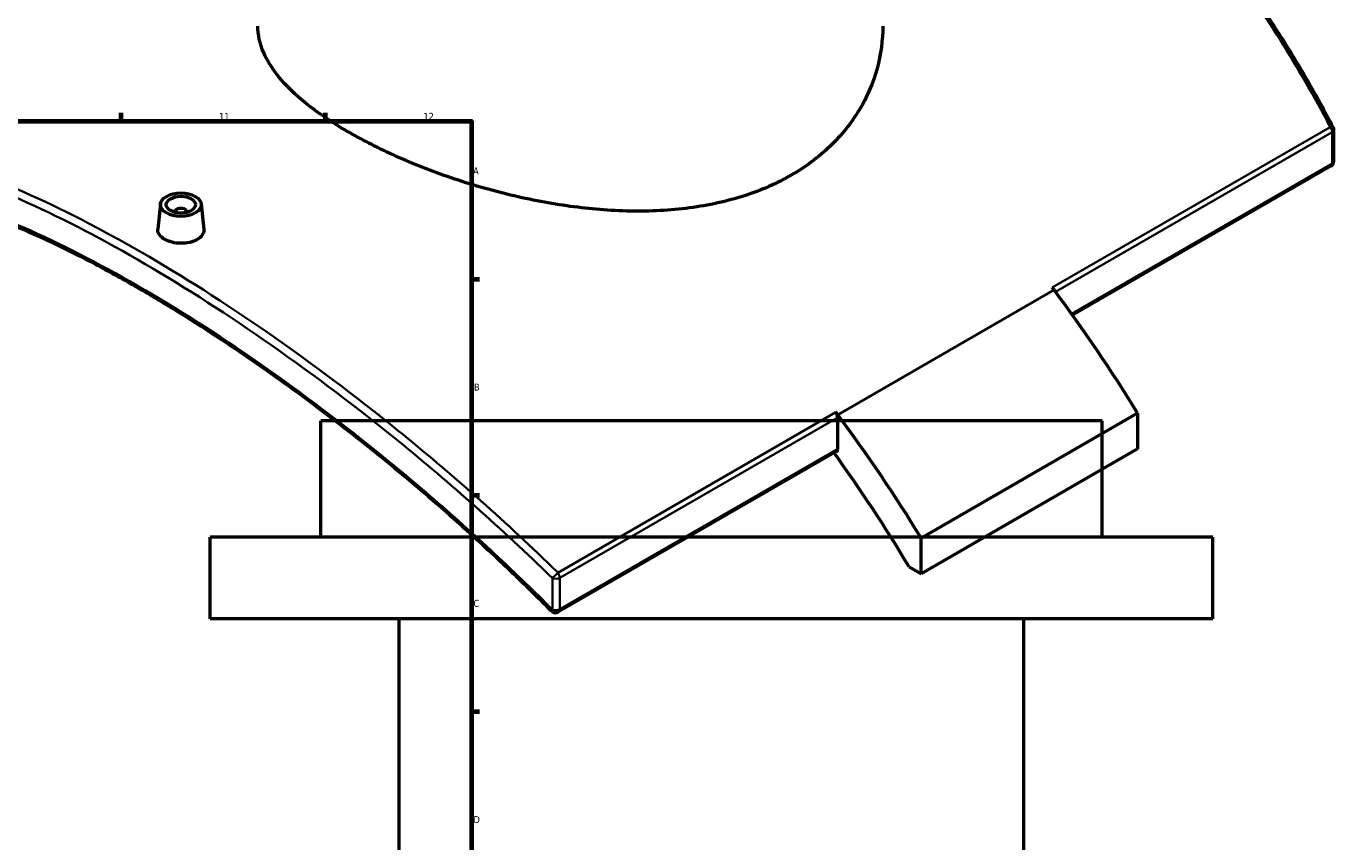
# Model space of a CAD drawing. Header units: millimetres. Extents: x -579 to 1117, y -250 to 903.
# Tile 9 of 10: x 668 to 1117, y 326 to 607. Entities that reach past the tile are written whole.
import ezdxf

# ---------------------------------------------------------------- set-up
doc = ezdxf.new("R2010")
doc.units = ezdxf.units.MM
for name, color, linetype, lineweight in [('Border (ANSI)', 7, 'Continuous', 70), ('Visible (ANSI)', 7, 'Continuous', 50), ('Visible Narrow (ANSI)', 7, 'Continuous', 35)]:
    doc.layers.add(name, color=color, linetype=linetype, lineweight=lineweight)
doc.styles.add('Note Text (ANSI)', font='tahoma.ttf')

# ---------------------------------------------------------------- blocks, each defined once
blk = doc.blocks.new('Borders Default Border')
at = {"layer": 'Border (ANSI)'}
for p, q in [((700.83, 574), (700.83, 576.8)), ((770.92, 574), (770.92, 576.8)), ((821, 519.75), (823.8, 519.75)), ((821, 445.5), (823.8, 445.5)), ((821, 371.25), (823.8, 371.25))]:
    blk.add_line(p, q, dxfattribs=at)
at = {"layer": 'Border (ANSI)', "flags": 128}
blk.add_lwpolyline([(20, 20), (20, 574), (821, 574), (821, 20), (20, 20)], dxfattribs=at)
at = {"layer": 'Border (ANSI)', "color": 5, "true_color": 0x0000ff, "char_height": 2.4, "attachment_point": 7, "style": 'Note Text (ANSI)'}
for s, insert in [('11', (734.43, 574.4)), ('12', (804.52, 574.4)), ('A', (821.58, 555.68)), ('B', (821.87, 481.43)), ('C', (821.71, 407.13)), ('D', (821.72, 332.93))]:
    blk.add_mtext(s, dxfattribs=dict(at, insert=insert))

msp = doc.modelspace()

# ---------------------------------------------------------------- linework, layer by layer
at = {"layer": 'Visible (ANSI)'}
for p, q in [((1116.93, 560.18), (1116.93, 571.01)), ((1115.93, 558.45), (1027.31, 507.28)), ((714.32, 545.53), (713.39, 536.87)), ((728.3, 545.53), (729.22, 536.88)), ((719.31, 542.83), (719.31, 542.64)), ((723.31, 542.83), (723.31, 542.64)), ((946.7, 461.42), (946.7, 472.25)), ((1049.58, 473.64), (975.34, 430.77)), ((1049.58, 473.64), (1049.58, 461.39)), ((1037.38, 471.05), (769.38, 471.05)), ((769.38, 431.05), (769.38, 471.05)), ((1037.38, 431.05), (1037.38, 471.05)), ((946.28, 460.5), (850.89, 405.43)), ((1049.58, 461.39), (975.34, 418.52)), ((1075.38, 431.05), (731.38, 431.05)), ((731.38, 403.05), (731.38, 431.05)), ((975.34, 418.52), (975.34, 430.77)), ((1075.38, 403.05), (1075.38, 431.05)), ((971.16, 420.93), (975.34, 418.52)), ((1075.38, 403.05), (731.38, 403.05)), ((796.18, 211.05), (796.18, 403.05)), ((1010.58, 211.05), (1010.58, 403.05))]:
    msp.add_line(p, q, dxfattribs=at)
for centre, start, end in [((1114.93, 571.01), 0, 27.5931), ((1114.93, 560.18), 300, 0), ((849.89, 407.16), 224.7586, 300)]:
    msp.add_arc(centre, 2, start, end, dxfattribs=at)
for major_axis in [(-7, 0), (5, 0)]:
    msp.add_ellipse((721.31, 545.28), major_axis=major_axis, ratio=0.57735, dxfattribs=at)
for centre, major_axis, start_param, end_param in [((721.31, 542.83), (-2, 0), 2.963882, 6.460896), ((892.08, 365.77), (165, -285.79), 1.771107, 1.774378), ((892.08, 365.77), (165, -285.79), 1.61523, 1.771106), ((945.28, 473.07), (1, -1.73), 0.785398, 1.774378), ((817.83, 322.91), (-165, 285.79), 4.912699, 4.91597), ((817.83, 322.91), (-165, 285.79), 4.756822, 4.912699), ((817.83, 322.91), (157.5, -272.8), 1.596916, 1.746085), ((945.28, 462.24), (1, -1.73), 0, 0.785398)]:
    msp.add_ellipse(centre, major_axis=major_axis, ratio=0.57735, start_param=start_param, end_param=end_param, dxfattribs=at)
for points, knots in [([(1116.7, 571.94), (1113.82, 577.44), (1110.85, 582.86), (1104.7, 593.48), (1101.53, 598.69), (1094.99, 608.88), (1091.63, 613.87), (1084.7, 623.59), (1081.15, 628.32), (1073.84, 637.52), (1070.1, 641.99), (1062.43, 650.63), (1058.5, 654.8), (1050.48, 662.84), (1046.38, 666.7), (1038.03, 674.1), (1033.78, 677.63), (1025.12, 684.35), (1020.72, 687.54), (1011.78, 693.55), (1007.25, 696.37), (998.08, 701.65), (993.43, 704.1), (988.24, 706.6), (987.73, 706.84), (987.23, 707.08)], [1.472067, 1.472067, 1.472067, 1.472067, 3.399605, 3.399605, 5.327144, 5.327144, 7.254682, 7.254682, 9.18222, 9.18222, 11.109759, 11.109759, 13.037297, 13.037297, 14.964836, 14.964836, 16.892374, 16.892374, 18.819913, 18.819913, 20.747451, 20.747451, 22.67499, 22.67499, 22.882363, 22.882363, 22.882363, 22.882363]), ([(930.75, 555.41), (925.96, 552.64), (920.54, 550.23), (908.79, 546.43), (902.44, 545.03), (889.24, 543.3), (882.37, 542.95), (868.57, 543.19), (861.64, 543.78), (848.26, 545.6), (841.34, 546.91), (827.54, 550.22), (820.67, 552.22), (807.46, 556.72), (801.11, 559.22), (789.36, 564.49), (783.95, 567.25), (774.35, 572.79), (769.87, 575.74), (761.98, 581.81), (758.58, 584.94), (753.13, 591.21), (751.08, 594.36), (748.39, 600.57), (747.75, 603.63), (747.75, 606.58)], [0, 0, 0, 0, 2.03552, 2.03552, 4.07104, 4.07104, 6.10656, 6.10656, 8.14208, 8.14208, 10.176753, 10.176753, 12.211427, 12.211427, 14.2461, 14.2461, 16.280773, 16.280773, 18.315446, 18.315446, 20.35012, 20.35012, 22.384793, 22.384793, 24.419466, 24.419466, 24.419466, 24.419466]), ([(962.15, 606.58), (962.15, 601.8), (961.52, 596.86), (958.83, 587.1), (956.77, 582.29), (951.32, 573.26), (947.92, 569.03), (940.04, 561.49), (935.55, 558.18), (930.75, 555.41)], [56.981012, 56.981012, 56.981012, 56.981012, 59.016532, 59.016532, 61.052052, 61.052052, 63.087572, 63.087572, 65.123092, 65.123092, 65.123092, 65.123092]), ([(848.47, 405.75), (843.91, 410.35), (839.29, 414.88), (829.95, 423.8), (825.23, 428.18), (815.72, 436.8), (810.93, 441.02), (801.3, 449.3), (796.46, 453.36), (786.76, 461.29), (781.89, 465.16), (772.16, 472.7), (767.3, 476.38), (757.59, 483.52), (752.75, 486.98), (743.12, 493.68), (738.33, 496.92), (728.81, 503.16), (724.1, 506.16), (714.75, 511.91), (710.13, 514.66), (700.99, 519.9), (696.49, 522.38), (687.61, 527.08), (683.23, 529.29), (674.64, 533.43), (670.42, 535.36), (662.15, 538.92), (658.1, 540.56), (650.18, 543.53), (646.31, 544.86), (638.77, 547.23), (635.09, 548.26), (627.94, 550.01), (624.47, 550.73), (618.57, 551.72), (616.1, 552.05), (610.08, 552.67), (606.6, 552.84), (599.91, 552.79), (596.7, 552.57), (593.62, 552.15)], [5.283941, 5.283941, 5.283941, 5.283941, 7.233778, 7.233778, 9.183616, 9.183616, 11.133453, 11.133453, 13.08329, 13.08329, 15.033127, 15.033127, 16.982964, 16.982964, 18.932801, 18.932801, 20.882639, 20.882639, 22.832476, 22.832476, 24.782313, 24.782313, 26.73215, 26.73215, 28.681987, 28.681987, 30.631824, 30.631824, 32.581662, 32.581662, 34.531499, 34.531499, 36.481336, 36.481336, 38.431173, 38.431173, 39.893551, 39.893551, 42.087118, 42.087118, 44.280685, 44.280685, 44.280685, 44.280685]), ([(726.92, 533.31), (726.22, 532.9), (725.32, 532.55), (723.37, 532.1), (722.31, 532), (720.31, 532.02), (719.25, 532.14), (717.3, 532.63), (716.41, 532.98), (715, 533.8), (714.39, 534.31), (713.58, 535.42), (713.38, 536.02), (713.38, 536.68), (713.38, 536.77), (713.39, 536.87)], [0, 0, 0, 0, 0.298819, 0.298819, 0.597639, 0.597639, 0.896386, 0.896386, 1.195134, 1.195134, 1.493882, 1.493882, 1.792629, 1.792629, 1.841075, 1.841075, 1.841075, 1.841075]), ([(729.22, 536.88), (729.23, 536.78), (729.24, 536.68), (729.24, 536), (729.04, 535.38), (728.23, 534.23), (727.62, 533.72), (726.92, 533.31)], [4.1341327, 4.1341327, 4.1341327, 4.1341327, 4.1828969, 4.1828969, 4.4817163, 4.4817163, 4.7805356, 4.7805356, 4.7805356, 4.7805356])]:
    msp.add_open_spline(points, degree=3, knots=knots, dxfattribs=at)
at = {"layer": 'Visible Narrow (ANSI)'}
for p, q in [((1115.71, 571.93), (1020.31, 516.85)), ((1021.4, 515.38), (1116.34, 570.2)), ((1116.34, 570.2), (1116.34, 559.36)), ((1116.34, 559.36), (1026.96, 507.76)), ((1020.95, 516), (946.7, 473.13)), ((946.06, 473.98), (850.67, 418.91)), ((851.3, 417.17), (946.7, 472.25)), ((946.7, 461.42), (851.3, 406.34)), ((848.83, 417.01), (848.83, 406.18)), ((851.3, 406.34), (851.3, 417.17))]:
    msp.add_line(p, q, dxfattribs=at)
for centre, major_axis, ratio, start_param, end_param in [((1114.93, 571.01), (1.77, 0.93), 0.271691, 0, 0.980704), ((1114.93, 571.01), (1, -1.73), 0.57735, 0.785398, 1.774378), ((1114.93, 571.01), (2, 0), 0.57735, 5.497787, 6.283185), ((1114.93, 560.18), (1, -1.73), 0.57735, 0, 0.785398), ((1114.93, 560.18), (2, 0), 0.57735, 5.497787, 6.283185), ((849.89, 417.99), (-1.4, -1.43), 0.052459, 4.070118, 5.516673), ((849.89, 417.99), (-1, 1.73), 0.57735, 3.926991, 4.91597), ((849.89, 417.99), (2, 0), 0.57735, 4.154447, 5.497787), ((849.89, 407.16), (-1.42, -1.41), 0.036067, 5.517373, 6.283185), ((849.89, 407.16), (-2, 0), 0.57735, 1.012854, 2.356194), ((849.89, 407.16), (1, -1.73), 0.57735, 0, 0.785398)]:
    msp.add_ellipse(centre, major_axis=major_axis, ratio=ratio, start_param=start_param, end_param=end_param, dxfattribs=at)
for points, knots in [([(986.73, 706.74), (991.89, 704.29), (996.99, 701.61), (1002.03, 698.7), (1016.06, 690.6), (1029.56, 680.74), (1055.07, 657.89), (1067.08, 644.91), (1091.6, 613.51), (1103.71, 594.51), (1114.89, 573.47), (1115.3, 572.7), (1115.71, 571.93)], [-22.819932, -22.819932, -22.819932, -22.819932, -20.69626, -20.69626, -20.69626, -14.78168, -14.78168, -8.867105, -8.867105, -1.742727, -1.742727, -1.472067, -1.472067, -1.472067, -1.472067]), ([(850.67, 418.91), (850.02, 419.54), (849.37, 420.17), (831.62, 437.42), (813.82, 453.14), (780.99, 479.74), (765.99, 490.99), (736.45, 511.51), (721.9, 520.77), (707.87, 528.87), (693.85, 536.97), (680.34, 543.9), (654.83, 555.17), (642.83, 559.5), (618.31, 566.02), (606.19, 567.57), (594.85, 567.02), (594.28, 566.98), (593.71, 566.94)], [-39.920657, -39.920657, -39.920657, -39.920657, -39.649732, -39.649732, -32.525363, -32.525363, -26.610911, -26.610911, -20.696453, -20.696453, -20.696453, -14.781995, -14.781995, -8.867543, -8.867543, -1.743174, -1.743174, -1.362953, -1.362953, -1.362953, -1.362953]), ([(593.28, 564.55), (593.68, 564.58), (594.09, 564.6), (605.21, 565.1), (617.27, 563.52), (641.67, 556.99), (653.62, 552.65), (679.03, 541.4), (692.48, 534.49), (706.46, 526.42), (720.43, 518.35), (734.93, 509.13), (764.38, 488.7), (779.33, 477.51), (812.08, 451.05), (829.83, 435.42), (847.53, 418.27), (848.18, 417.64), (848.83, 417.01)], [1.472249, 1.472249, 1.472249, 1.472249, 1.743174, 1.743174, 8.867543, 8.867543, 14.781995, 14.781995, 20.696453, 20.696453, 20.696453, 26.610911, 26.610911, 32.525363, 32.525363, 39.649732, 39.649732, 39.920657, 39.920657, 39.920657, 39.920657]), ([(848.83, 406.18), (844.53, 410.51), (840.18, 414.78), (821.35, 432.79), (806.45, 445.9), (777.07, 469.85), (762.6, 480.76), (734.08, 500.64), (720.02, 509.61), (706.46, 517.44), (692.9, 525.27), (679.83, 531.96), (655.11, 542.82), (643.46, 546.99), (619.46, 553.26), (607.51, 554.69), (595.68, 553.96), (594.47, 553.85), (593.28, 553.72)], [5.283941, 5.283941, 5.283941, 5.283941, 7.112286, 7.112286, 13.115531, 13.115531, 18.855615, 18.855615, 24.595704, 24.595704, 24.595704, 30.335793, 30.335793, 36.075877, 36.075877, 43.095803, 43.095803, 43.907751, 43.907751, 43.907751, 43.907751])]:
    msp.add_open_spline(points, degree=3, knots=knots, dxfattribs=at)

# ---------------------------------------------------------------- block references
msp.add_blockref('Borders Default Border', (0, 0))

doc.saveas('drawing.dxf')
